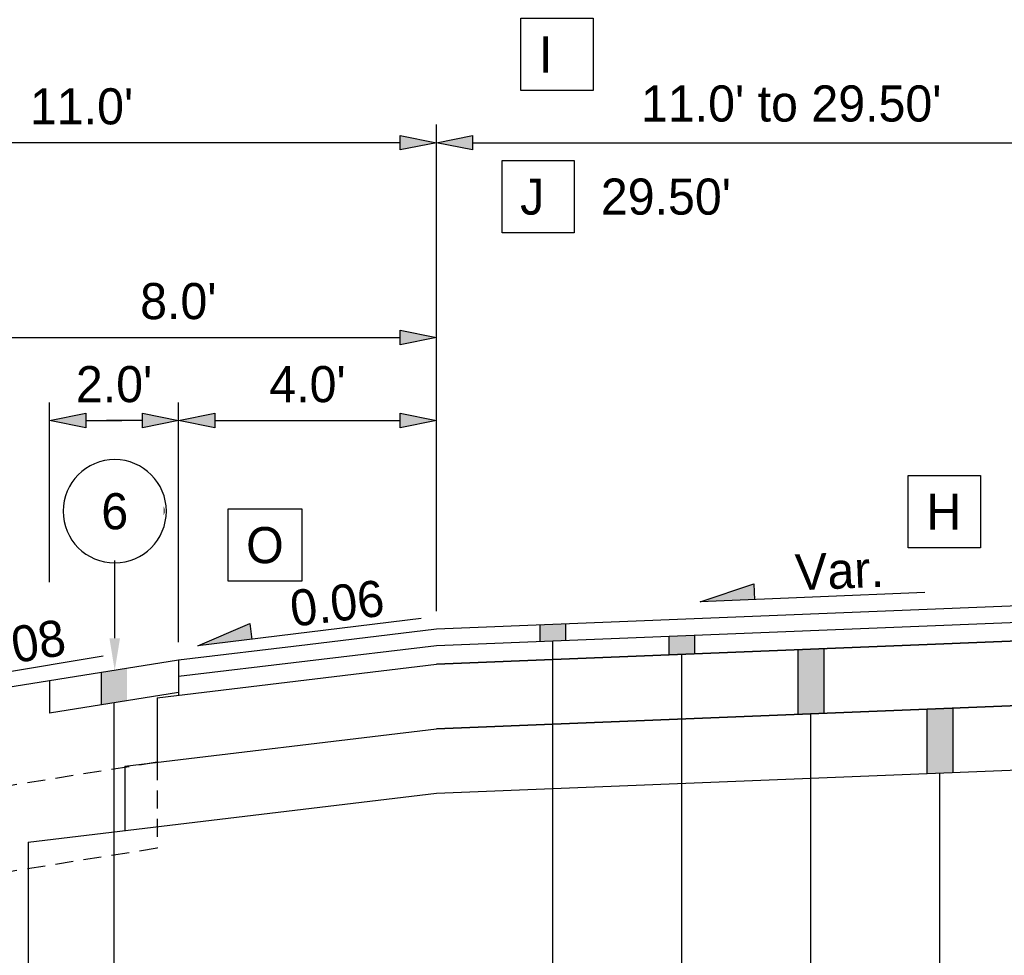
# Model space of a CAD drawing. Header units: feet. Extents: x -16 to 297, y -33 to 148.
# Tile 7 of 30: x 66 to 81, y -1 to 13. Entities that reach past the tile are written whole.
import ezdxf
from ezdxf import colors
from ezdxf.entities.mleader import LeaderData, LeaderLine
from ezdxf.enums import TextEntityAlignment as Align
from ezdxf.math import Vec2, Vec3

# ---------------------------------------------------------------- set-up
doc = ezdxf.new("R2010")
doc.units = ezdxf.units.FT
doc.header["$LTSCALE"] = 4
doc.header["$MEASUREMENT"] = 0
doc.set_wipeout_variables(frame=1)
doc.linetypes.add('OhDOT_USTN2', pattern=[0.11, 0.069, -0.041])
for name, color, linetype in [('TX_P_1', 7, 'Continuous'), ('TX_P_Misc', 7, 'Continuous'), ('XS_P_Finished_Grade', 3, 'Continuous'), ('XS_P_Pavt_Layers', 251, 'Continuous'), ('XS_P_Shoulder_Layers', 252, 'Continuous'), ('XS_P_Subgrade', 4, 'Continuous')]:
    doc.layers.add(name, color=color, linetype=linetype)
doc.styles.add('Slanted-Normal', font='font31.shx', dxfattribs={"height": 0.14})
doc.dimstyles.new('Dec-1  Slanted', dxfattribs={"dimtxt": 0.14, "dimasz": 0.14, "dimexe": 0.07, "dimexo": 0.07, "dimgap": 0.07, "dimtad": 1, "dimdec": 1, "dimzin": 3, "dimdsep": 46, "dimtxsty": 'Slanted-Normal', "dimblk": 'Dim1', "dimcen": 0, "dimclrd": 95, "dimclre": 95, "dimclrt": 7, "dimadec": 1, "dimazin": 3, "dimtfac": 1, "dimtdec": 1, "dimtix": 1, "dimtofl": 0, "dimtmove": 1, "dimatfit": 3, "dimldrblk": 'Dim1', "dimfxl": 1, "dimtolj": 1, "dimtzin": 0, "dimlwd": -1, "dimlwe": -1, "dimarcsym": 0})

# ---------------------------------------------------------------- blocks, each defined once
blk = doc.blocks.new('Dim1')
h = blk.add_hatch(color=4)
h.dxf.hatch_style = 1
h.paths.add_polyline_path([(0, 0), (-1, -0.2), (-1, 0.2)])
at = {"color": 4}
blk.add_lwpolyline([(0, 0), (-1, -0.2), (-1, 0.2), (0, 0)], dxfattribs=at)
blk = doc.blocks.new('*D970')
at = {"layer": 'Defpoints', "color": 0, "transparency": 16777216}
for p in [(72.366, 7.272), (72.366, 4.037), (68.37, 3.557)]:
    blk.add_point(p, dxfattribs=at)
at = {"layer": 'TX_P_1', "color": 95, "linetype": 'Continuous', "transparency": 16777216}
for p, q in [((68.37, 3.837), (68.37, 7.552)), ((72.366, 4.317), (72.366, 7.552)), ((68.93, 7.272), (71.806, 7.272))]:
    blk.add_line(p, q, dxfattribs=at)
at = {"layer": 'TX_P_1', "color": 95, "transparency": 16777216, "xscale": 0.56, "yscale": 0.56, "zscale": 0.56, "rotation": 180}
blk.add_blockref('Dim1', (68.37, 7.272), dxfattribs=at)
at = {"layer": 'TX_P_1', "color": 95, "transparency": 16777216, "xscale": 0.56, "yscale": 0.56, "zscale": 0.56}
blk.add_blockref('Dim1', (72.366, 7.272), dxfattribs=at)
at = {"layer": 'TX_P_1', "color": 7, "transparency": 16777216, "insert": (70.368, 7.832), "char_height": 0.56, "attachment_point": 5, "style": 'Slanted-Normal'}
blk.add_mtext("\\A1;4.0'", dxfattribs=at)
blk = doc.blocks.new('*D971')
at = {"layer": 'Defpoints', "color": 0, "transparency": 16777216}
for p in [(61.366, 11.578), (72.366, 4.037), (61.366, 2.437)]:
    blk.add_point(p, dxfattribs=at)
at = {"layer": 'TX_P_1', "color": 95, "linetype": 'Continuous', "transparency": 16777216}
for p, q in [((61.366, 2.717), (61.366, 11.858)), ((72.366, 4.317), (72.366, 11.858)), ((71.806, 11.578), (61.926, 11.578))]:
    blk.add_line(p, q, dxfattribs=at)
at = {"layer": 'TX_P_1', "color": 95, "transparency": 16777216, "xscale": 0.56, "yscale": 0.56, "zscale": 0.56, "rotation": 180}
blk.add_blockref('Dim1', (61.366, 11.578), dxfattribs=at)
at = {"layer": 'TX_P_1', "color": 95, "transparency": 16777216, "xscale": 0.56, "yscale": 0.56, "zscale": 0.56}
blk.add_blockref('Dim1', (72.366, 11.578), dxfattribs=at)
at = {"layer": 'TX_P_1', "color": 7, "transparency": 16777216, "insert": (66.866, 12.138), "char_height": 0.56, "attachment_point": 5, "style": 'Slanted-Normal'}
blk.add_mtext("\\A1;11.0'", dxfattribs=at)
blk = doc.blocks.new('*D972')
at = {"layer": 'Defpoints', "color": 0, "transparency": 16777216}
for p in [(72.366, 8.559), (64.366, 4.279), (72.366, 4.037)]:
    blk.add_point(p, dxfattribs=at)
at = {"layer": 'TX_P_1', "color": 95, "linetype": 'Continuous', "transparency": 16777216}
for p, q in [((64.366, 4.559), (64.366, 8.839)), ((72.366, 4.317), (72.366, 8.839)), ((64.926, 8.559), (71.806, 8.559))]:
    blk.add_line(p, q, dxfattribs=at)
at = {"layer": 'TX_P_1', "color": 95, "transparency": 16777216, "xscale": 0.56, "yscale": 0.56, "zscale": 0.56, "rotation": 180}
blk.add_blockref('Dim1', (64.366, 8.559), dxfattribs=at)
at = {"layer": 'TX_P_1', "color": 95, "transparency": 16777216, "xscale": 0.56, "yscale": 0.56, "zscale": 0.56}
blk.add_blockref('Dim1', (72.366, 8.559), dxfattribs=at)
at = {"layer": 'TX_P_1', "color": 7, "transparency": 16777216, "insert": (68.366, 9.119), "char_height": 0.56, "attachment_point": 5, "style": 'Slanted-Normal'}
blk.add_mtext("\\A1;8.0'", dxfattribs=at)
blk = doc.blocks.new('SLOPE')
at = {"layer": 'TX_P_Misc'}
h = blk.add_hatch(color=4, dxfattribs=at)
h.dxf.hatch_style = 1
h.paths.add_polyline_path([(0.8715, 0), (0.6608, 0.0615), (0.6608, 0)])
at = {"layer": 'TX_P_Misc', "color": 4}
for p, q in [((0.8715, 0), (0.6608, 0.0615)), ((0.6608, 0.0615), (0.6608, 0))]:
    blk.add_line(p, q, dxfattribs=at)
at = {"layer": 'TX_P_Misc', "color": 95}
blk.add_line((0, 0), (0.8715, 0), dxfattribs=at)
at = {"layer": 'TX_P_Misc', "style": 'Slanted-Normal'}
blk.add_attdef('SLOPE', (0.0353, 0.0289), '', height=0.14, dxfattribs=at)
blk = doc.blocks.new('*D977')
at = {"layer": 'Defpoints', "color": 0, "transparency": 16777216}
for p in [(83.366, 11.578), (83.366, 4.477), (72.366, 4.037)]:
    blk.add_point(p, dxfattribs=at)
at = {"layer": 'TX_P_1', "color": 95, "linetype": 'Continuous', "transparency": 16777216}
for p, q in [((72.366, 4.317), (72.366, 11.858)), ((72.926, 11.578), (82.806, 11.578))]:
    blk.add_line(p, q, dxfattribs=at)
at = {"layer": 'TX_P_1', "color": 95, "transparency": 16777216, "xscale": 0.56, "yscale": 0.56, "zscale": 0.56, "rotation": 180}
blk.add_blockref('Dim1', (72.366, 11.578), dxfattribs=at)
at = {"layer": 'TX_P_1', "color": 95, "transparency": 16777216, "xscale": 0.56, "yscale": 0.56, "zscale": 0.56}
blk.add_blockref('Dim1', (83.366, 11.578), dxfattribs=at)
at = {"layer": 'TX_P_1', "color": 7, "transparency": 16777216, "insert": (77.866, 12.182), "char_height": 0.56, "attachment_point": 5, "style": 'Slanted-Normal'}
blk.add_mtext("\\A1;11.0' to 29.50'", dxfattribs=at)
blk = doc.blocks.new('_DotSmall')
at = {"color": 0, "linetype": 'ByBlock', "const_width": 0.5}
blk.add_lwpolyline([(-0.0625, 0, 1), (0.0625, 0, 1)], format="xyb", close=True, dxfattribs=at)
blk = doc.blocks.new('*D1066')
at = {"layer": 'Defpoints', "color": 0, "transparency": 16777216}
for p in [(68.37, 7.272), (66.37, 4.487), (68.37, 3.557)]:
    blk.add_point(p, dxfattribs=at)
at = {"layer": 'TX_P_1', "color": 95, "linetype": 'Continuous', "transparency": 16777216}
for p, q in [((66.37, 4.767), (66.37, 7.552)), ((68.37, 3.837), (68.37, 7.552))]:
    blk.add_line(p, q, dxfattribs=at)
at = {"layer": 'TX_P_1', "color": 95, "transparency": 16777216}
for p, q in [((66.93, 7.272), (67.49, 7.272)), ((67.81, 7.272), (67.25, 7.272))]:
    blk.add_line(p, q, dxfattribs=at)
at = {"layer": 'TX_P_1', "color": 95, "transparency": 16777216, "xscale": 0.56, "yscale": 0.56, "zscale": 0.56, "rotation": 180}
blk.add_blockref('Dim1', (66.37, 7.272), dxfattribs=at)
at = {"layer": 'TX_P_1', "color": 95, "transparency": 16777216, "xscale": 0.56, "yscale": 0.56, "zscale": 0.56}
blk.add_blockref('Dim1', (68.37, 7.272), dxfattribs=at)
at = {"layer": 'TX_P_1', "color": 7, "transparency": 16777216, "insert": (67.37, 7.832), "char_height": 0.56, "attachment_point": 5, "style": 'Slanted-Normal'}
blk.add_mtext("\\A1;2.0'", dxfattribs=at)
blk = doc.blocks.new('*U1001')
at = {"layer": 'TX_P_Misc', "color": 95}
blk.add_line((0, 0), (0, 2.0367), dxfattribs=at)
at = {"layer": 'TX_P_Misc'}
blk.add_circle((0, 0), 0.2, dxfattribs=at)
at = {"layer": 'TX_P_Misc', "color": 95}
ml = blk.add_multileader_mtext('Standard', dxfattribs=at)
ml.set_content('', color=95, style='Slanted-Normal')
ml.set_leader_properties()
ml.set_arrow_properties(name='DOTSMALL')
ml.build(insert=Vec2(0, 0))
ml.multileader.update_dxf_attribs({"has_dogleg": 0, "text_left_attachment_type": 2, "text_right_attachment_type": 2, "dogleg_length": 0.18, "arrow_head_size": 0.125})
ctx = ml.context
ctx.base_point, ctx.char_height, ctx.arrow_head_size, ctx.landing_gap_size, ctx.plane_origin = Vec3(0, 0), 0.14, 0.125, 0.0001, Vec3(0.9927, 0.4959)
ctx.left_attachment, ctx.right_attachment, ctx.text_align_type = 2, 2, 1
notes = []
notes.append((ctx, [(1, (1, 1, 0), (-0.18, 0), (1, 0), 0.18, [(0, [(-0.1547, 0.0015)], 0, [])])]))
ctx.mtext.insert, ctx.mtext.alignment, ctx.mtext.flow_direction = Vec3(0.0001, 0.07), 2, 5
ml = blk.add_multileader_mtext('Standard', dxfattribs=at)
ml.set_content('', color=95, style='Slanted-Normal')
ml.set_leader_properties()
ml.build(insert=Vec2(0, 0))
ml.multileader.update_dxf_attribs({"has_dogleg": 0, "text_left_attachment_type": 2, "text_right_attachment_type": 2, "dogleg_length": 0.18, "arrow_head_size": 0.125})
ctx = ml.context
ctx.base_point, ctx.char_height, ctx.arrow_head_size, ctx.landing_gap_size, ctx.plane_origin = Vec3(-0.0001, 0), 0.14, 0.125, 0.0001, Vec3(0.5884, 0.4959)
ctx.left_attachment, ctx.right_attachment, ctx.text_align_type = 2, 2, 1
notes.append((ctx, [(0, (1, 1, 0), (0.1801, 0), (-1, 0), 0.18, [(0, [(0.1698, -0.0003)], 0, [])])]))
ctx.mtext.insert, ctx.mtext.alignment, ctx.mtext.flow_direction = Vec3(0, 0.07), 2, 5
for ctx, leaders in notes:
    for number, flags, end, landing, length, lines in leaders:
        leader = LeaderData()
        leader.index, (leader.has_last_leader_line, leader.has_dogleg_vector, leader.attachment_direction) = number, flags
        leader.last_leader_point, leader.dogleg_vector, leader.dogleg_length = Vec3(end), Vec3(landing), length
        for number, points, colour, breaks in lines:
            line = LeaderLine()
            line.index, line.vertices, line.color, line.breaks = number, Vec3.list(points), colors.encode_raw_color(colour), breaks
            leader.lines.append(line)
        ctx.leaders.append(leader)
blk.add_wipeout([(0.187, 0.0355), (0.1811, 0.0586), (0.1723, 0.0809), (0.1609, 0.1018), (0.1468, 0.1212), (0.1305, 0.1386), (0.1121, 0.1539), (0.0919, 0.1667), (0.0703, 0.1769), (0.0476, 0.1843), (0.0241, 0.1888), (0.0002, 0.1904), (-0.0236, 0.1889), (-0.0471, 0.1844), (-0.0699, 0.1771), (-0.0915, 0.1669), (-0.1117, 0.1541), (-0.1302, 0.1389), (-0.1465, 0.1215), (-0.1606, 0.1022), (-0.1722, 0.0813), (-0.181, 0.059), (-0.187, 0.0359), (-0.19, 0.0122), (-0.19, -0.0117), (-0.187, -0.0355), (-0.1811, -0.0586), (-0.1723, -0.0809), (-0.1609, -0.1018), (-0.1468, -0.1212), (-0.1305, -0.1386), (-0.1121, -0.1539), (-0.0919, -0.1667), (-0.0703, -0.1769), (-0.0476, -0.1843), (-0.0241, -0.1888), (-0.0002, -0.1904), (0.0236, -0.1889), (0.0471, -0.1844), (0.0699, -0.1771), (0.0915, -0.1669), (0.1117, -0.1541), (0.1302, -0.1389), (0.1465, -0.1215), (0.1606, -0.1022), (0.1722, -0.0813), (0.181, -0.059), (0.187, -0.0359), (0.19, -0.0122), (0.19, 0.0117)])
at = {"layer": 'TX_P_Misc', "style": 'Slanted-Normal'}
blk.add_attdef('ITEM', text='', height=0.14, dxfattribs=at).set_placement((0, 0), align=Align.MIDDLE_CENTER)
blk = doc.blocks.new('*U1002')
at = {"layer": 'TX_P_Misc', "color": 95}
blk.add_line((0, 0), (0, 1.9838), dxfattribs=at)
at = {"layer": 'TX_P_Misc'}
blk.add_circle((0, 0), 0.2, dxfattribs=at)
at = {"layer": 'TX_P_Misc', "color": 95}
ml = blk.add_multileader_mtext('Standard', dxfattribs=at)
ml.set_content('', color=95, style='Slanted-Normal')
ml.set_leader_properties()
ml.set_arrow_properties(name='DOTSMALL')
ml.build(insert=Vec2(0, 0))
ml.multileader.update_dxf_attribs({"has_dogleg": 0, "text_left_attachment_type": 2, "text_right_attachment_type": 2, "dogleg_length": 0.18, "arrow_head_size": 0.125})
ctx = ml.context
ctx.base_point, ctx.char_height, ctx.arrow_head_size, ctx.landing_gap_size, ctx.plane_origin = Vec3(0, 0), 0.14, 0.125, 0.0001, Vec3(0.9927, 0.4959)
ctx.left_attachment, ctx.right_attachment, ctx.text_align_type = 2, 2, 1
notes = []
notes.append((ctx, [(1, (1, 1, 0), (-0.18, 0), (1, 0), 0.18, [(0, [(-0.1547, 0.0015)], 0, [])])]))
ctx.mtext.insert, ctx.mtext.alignment, ctx.mtext.flow_direction = Vec3(0.0001, 0.07), 2, 5
ml = blk.add_multileader_mtext('Standard', dxfattribs=at)
ml.set_content('', color=95, style='Slanted-Normal')
ml.set_leader_properties()
ml.build(insert=Vec2(0, 0))
ml.multileader.update_dxf_attribs({"has_dogleg": 0, "text_left_attachment_type": 2, "text_right_attachment_type": 2, "dogleg_length": 0.18, "arrow_head_size": 0.125})
ctx = ml.context
ctx.base_point, ctx.char_height, ctx.arrow_head_size, ctx.landing_gap_size, ctx.plane_origin = Vec3(-0.0001, 0), 0.14, 0.125, 0.0001, Vec3(0.5884, 0.4959)
ctx.left_attachment, ctx.right_attachment, ctx.text_align_type = 2, 2, 1
notes.append((ctx, [(0, (1, 1, 0), (0.1801, 0), (-1, 0), 0.18, [(0, [(0.1698, -0.0003)], 0, [])])]))
ctx.mtext.insert, ctx.mtext.alignment, ctx.mtext.flow_direction = Vec3(0, 0.07), 2, 5
for ctx, leaders in notes:
    for number, flags, end, landing, length, lines in leaders:
        leader = LeaderData()
        leader.index, (leader.has_last_leader_line, leader.has_dogleg_vector, leader.attachment_direction) = number, flags
        leader.last_leader_point, leader.dogleg_vector, leader.dogleg_length = Vec3(end), Vec3(landing), length
        for number, points, colour, breaks in lines:
            line = LeaderLine()
            line.index, line.vertices, line.color, line.breaks = number, Vec3.list(points), colors.encode_raw_color(colour), breaks
            leader.lines.append(line)
        ctx.leaders.append(leader)
blk.add_wipeout([(0.187, 0.0355), (0.1811, 0.0586), (0.1723, 0.0809), (0.1609, 0.1018), (0.1468, 0.1212), (0.1305, 0.1386), (0.1121, 0.1539), (0.0919, 0.1667), (0.0703, 0.1769), (0.0476, 0.1843), (0.0241, 0.1888), (0.0002, 0.1904), (-0.0236, 0.1889), (-0.0471, 0.1844), (-0.0699, 0.1771), (-0.0915, 0.1669), (-0.1117, 0.1541), (-0.1302, 0.1389), (-0.1465, 0.1215), (-0.1606, 0.1022), (-0.1722, 0.0813), (-0.181, 0.059), (-0.187, 0.0359), (-0.19, 0.0122), (-0.19, -0.0117), (-0.187, -0.0355), (-0.1811, -0.0586), (-0.1723, -0.0809), (-0.1609, -0.1018), (-0.1468, -0.1212), (-0.1305, -0.1386), (-0.1121, -0.1539), (-0.0919, -0.1667), (-0.0703, -0.1769), (-0.0476, -0.1843), (-0.0241, -0.1888), (-0.0002, -0.1904), (0.0236, -0.1889), (0.0471, -0.1844), (0.0699, -0.1771), (0.0915, -0.1669), (0.1117, -0.1541), (0.1302, -0.1389), (0.1465, -0.1215), (0.1606, -0.1022), (0.1722, -0.0813), (0.181, -0.059), (0.187, -0.0359), (0.19, -0.0122), (0.19, 0.0117)])
at = {"layer": 'TX_P_Misc', "style": 'Slanted-Normal'}
blk.add_attdef('ITEM', text='', height=0.14, dxfattribs=at).set_placement((0, 0), align=Align.MIDDLE_CENTER)
blk = doc.blocks.new('*U1003')
at = {"layer": 'TX_P_Misc', "color": 95}
blk.add_line((0, 0), (0, 1.7538), dxfattribs=at)
at = {"layer": 'TX_P_Misc'}
blk.add_circle((0, 0), 0.2, dxfattribs=at)
at = {"layer": 'TX_P_Misc', "color": 95}
ml = blk.add_multileader_mtext('Standard', dxfattribs=at)
ml.set_content('', color=95, style='Slanted-Normal')
ml.set_leader_properties()
ml.set_arrow_properties(name='DOTSMALL')
ml.build(insert=Vec2(0, 0))
ml.multileader.update_dxf_attribs({"has_dogleg": 0, "text_left_attachment_type": 2, "text_right_attachment_type": 2, "dogleg_length": 0.18, "arrow_head_size": 0.125})
ctx = ml.context
ctx.base_point, ctx.char_height, ctx.arrow_head_size, ctx.landing_gap_size, ctx.plane_origin = Vec3(0, 0), 0.14, 0.125, 0.0001, Vec3(0.9927, 0.4959)
ctx.left_attachment, ctx.right_attachment, ctx.text_align_type = 2, 2, 1
notes = []
notes.append((ctx, [(1, (1, 1, 0), (-0.18, 0), (1, 0), 0.18, [(0, [(-0.1547, 0.0015)], 0, [])])]))
ctx.mtext.insert, ctx.mtext.alignment, ctx.mtext.flow_direction = Vec3(0.0001, 0.07), 2, 5
ml = blk.add_multileader_mtext('Standard', dxfattribs=at)
ml.set_content('', color=95, style='Slanted-Normal')
ml.set_leader_properties()
ml.build(insert=Vec2(0, 0))
ml.multileader.update_dxf_attribs({"has_dogleg": 0, "text_left_attachment_type": 2, "text_right_attachment_type": 2, "dogleg_length": 0.18, "arrow_head_size": 0.125})
ctx = ml.context
ctx.base_point, ctx.char_height, ctx.arrow_head_size, ctx.landing_gap_size, ctx.plane_origin = Vec3(-0.0001, 0), 0.14, 0.125, 0.0001, Vec3(0.5884, 0.4959)
ctx.left_attachment, ctx.right_attachment, ctx.text_align_type = 2, 2, 1
notes.append((ctx, [(0, (1, 1, 0), (0.1801, 0), (-1, 0), 0.18, [(0, [(0.1698, -0.0003)], 0, [])])]))
ctx.mtext.insert, ctx.mtext.alignment, ctx.mtext.flow_direction = Vec3(0, 0.07), 2, 5
for ctx, leaders in notes:
    for number, flags, end, landing, length, lines in leaders:
        leader = LeaderData()
        leader.index, (leader.has_last_leader_line, leader.has_dogleg_vector, leader.attachment_direction) = number, flags
        leader.last_leader_point, leader.dogleg_vector, leader.dogleg_length = Vec3(end), Vec3(landing), length
        for number, points, colour, breaks in lines:
            line = LeaderLine()
            line.index, line.vertices, line.color, line.breaks = number, Vec3.list(points), colors.encode_raw_color(colour), breaks
            leader.lines.append(line)
        ctx.leaders.append(leader)
blk.add_wipeout([(0.187, 0.0355), (0.1811, 0.0586), (0.1723, 0.0809), (0.1609, 0.1018), (0.1468, 0.1212), (0.1305, 0.1386), (0.1121, 0.1539), (0.0919, 0.1667), (0.0703, 0.1769), (0.0476, 0.1843), (0.0241, 0.1888), (0.0002, 0.1904), (-0.0236, 0.1889), (-0.0471, 0.1844), (-0.0699, 0.1771), (-0.0915, 0.1669), (-0.1117, 0.1541), (-0.1302, 0.1389), (-0.1465, 0.1215), (-0.1606, 0.1022), (-0.1722, 0.0813), (-0.181, 0.059), (-0.187, 0.0359), (-0.19, 0.0122), (-0.19, -0.0117), (-0.187, -0.0355), (-0.1811, -0.0586), (-0.1723, -0.0809), (-0.1609, -0.1018), (-0.1468, -0.1212), (-0.1305, -0.1386), (-0.1121, -0.1539), (-0.0919, -0.1667), (-0.0703, -0.1769), (-0.0476, -0.1843), (-0.0241, -0.1888), (-0.0002, -0.1904), (0.0236, -0.1889), (0.0471, -0.1844), (0.0699, -0.1771), (0.0915, -0.1669), (0.1117, -0.1541), (0.1302, -0.1389), (0.1465, -0.1215), (0.1606, -0.1022), (0.1722, -0.0813), (0.181, -0.059), (0.187, -0.0359), (0.19, -0.0122), (0.19, 0.0117)])
at = {"layer": 'TX_P_Misc', "style": 'Slanted-Normal'}
blk.add_attdef('ITEM', text='', height=0.14, dxfattribs=at).set_placement((0, 0), align=Align.MIDDLE_CENTER)
blk = doc.blocks.new('*U1004')
at = {"layer": 'TX_P_Misc', "color": 95}
blk.add_line((0, 0), (0, 1.5238), dxfattribs=at)
at = {"layer": 'TX_P_Misc'}
blk.add_circle((0, 0), 0.2, dxfattribs=at)
at = {"layer": 'TX_P_Misc', "color": 95}
ml = blk.add_multileader_mtext('Standard', dxfattribs=at)
ml.set_content('', color=95, style='Slanted-Normal')
ml.set_leader_properties()
ml.set_arrow_properties(name='DOTSMALL')
ml.build(insert=Vec2(0, 0))
ml.multileader.update_dxf_attribs({"has_dogleg": 0, "text_left_attachment_type": 2, "text_right_attachment_type": 2, "dogleg_length": 0.18, "arrow_head_size": 0.125})
ctx = ml.context
ctx.base_point, ctx.char_height, ctx.arrow_head_size, ctx.landing_gap_size, ctx.plane_origin = Vec3(0, 0), 0.14, 0.125, 0.0001, Vec3(0.9927, 0.4959)
ctx.left_attachment, ctx.right_attachment, ctx.text_align_type = 2, 2, 1
notes = []
notes.append((ctx, [(1, (1, 1, 0), (-0.18, 0), (1, 0), 0.18, [(0, [(-0.1547, 0.0015)], 0, [])])]))
ctx.mtext.insert, ctx.mtext.alignment, ctx.mtext.flow_direction = Vec3(0.0001, 0.07), 2, 5
ml = blk.add_multileader_mtext('Standard', dxfattribs=at)
ml.set_content('', color=95, style='Slanted-Normal')
ml.set_leader_properties()
ml.build(insert=Vec2(0, 0))
ml.multileader.update_dxf_attribs({"has_dogleg": 0, "text_left_attachment_type": 2, "text_right_attachment_type": 2, "dogleg_length": 0.18, "arrow_head_size": 0.125})
ctx = ml.context
ctx.base_point, ctx.char_height, ctx.arrow_head_size, ctx.landing_gap_size, ctx.plane_origin = Vec3(-0.0001, 0), 0.14, 0.125, 0.0001, Vec3(0.5884, 0.4959)
ctx.left_attachment, ctx.right_attachment, ctx.text_align_type = 2, 2, 1
notes.append((ctx, [(0, (1, 1, 0), (0.1801, 0), (-1, 0), 0.18, [(0, [(0.1698, -0.0003)], 0, [])])]))
ctx.mtext.insert, ctx.mtext.alignment, ctx.mtext.flow_direction = Vec3(0, 0.07), 2, 5
for ctx, leaders in notes:
    for number, flags, end, landing, length, lines in leaders:
        leader = LeaderData()
        leader.index, (leader.has_last_leader_line, leader.has_dogleg_vector, leader.attachment_direction) = number, flags
        leader.last_leader_point, leader.dogleg_vector, leader.dogleg_length = Vec3(end), Vec3(landing), length
        for number, points, colour, breaks in lines:
            line = LeaderLine()
            line.index, line.vertices, line.color, line.breaks = number, Vec3.list(points), colors.encode_raw_color(colour), breaks
            leader.lines.append(line)
        ctx.leaders.append(leader)
blk.add_wipeout([(0.187, 0.0355), (0.1811, 0.0586), (0.1723, 0.0809), (0.1609, 0.1018), (0.1468, 0.1212), (0.1305, 0.1386), (0.1121, 0.1539), (0.0919, 0.1667), (0.0703, 0.1769), (0.0476, 0.1843), (0.0241, 0.1888), (0.0002, 0.1904), (-0.0236, 0.1889), (-0.0471, 0.1844), (-0.0699, 0.1771), (-0.0915, 0.1669), (-0.1117, 0.1541), (-0.1302, 0.1389), (-0.1465, 0.1215), (-0.1606, 0.1022), (-0.1722, 0.0813), (-0.181, 0.059), (-0.187, 0.0359), (-0.19, 0.0122), (-0.19, -0.0117), (-0.187, -0.0355), (-0.1811, -0.0586), (-0.1723, -0.0809), (-0.1609, -0.1018), (-0.1468, -0.1212), (-0.1305, -0.1386), (-0.1121, -0.1539), (-0.0919, -0.1667), (-0.0703, -0.1769), (-0.0476, -0.1843), (-0.0241, -0.1888), (-0.0002, -0.1904), (0.0236, -0.1889), (0.0471, -0.1844), (0.0699, -0.1771), (0.0915, -0.1669), (0.1117, -0.1541), (0.1302, -0.1389), (0.1465, -0.1215), (0.1606, -0.1022), (0.1722, -0.0813), (0.181, -0.059), (0.187, -0.0359), (0.19, -0.0122), (0.19, 0.0117)])
at = {"layer": 'TX_P_Misc', "style": 'Slanted-Normal'}
blk.add_attdef('ITEM', text='', height=0.14, dxfattribs=at).set_placement((0, 0), align=Align.MIDDLE_CENTER)
blk = doc.blocks.new('*U1062')
at = {"layer": 'TX_P_Misc', "color": 95}
blk.add_line((0, 0), (0, 0.1564), dxfattribs=at)
at = {"layer": 'TX_P_Misc'}
blk.add_circle((0, 0), 0.2, dxfattribs=at)
at = {"layer": 'TX_P_Misc', "color": 95}
ml = blk.add_multileader_mtext('Standard', dxfattribs=at)
ml.set_content('', color=95, style='Slanted-Normal')
ml.set_leader_properties()
ml.set_arrow_properties(name='DOTSMALL')
ml.build(insert=Vec2(0, 0))
ml.multileader.update_dxf_attribs({"has_dogleg": 0, "text_left_attachment_type": 2, "text_right_attachment_type": 2, "dogleg_length": 0.18, "arrow_head_size": 0.125})
ctx = ml.context
ctx.base_point, ctx.char_height, ctx.arrow_head_size, ctx.landing_gap_size, ctx.plane_origin = Vec3(0, 0), 0.14, 0.125, 0.0001, Vec3(0.9927, 0.4959)
ctx.left_attachment, ctx.right_attachment, ctx.text_align_type = 2, 2, 1
notes = []
notes.append((ctx, [(1, (1, 1, 0), (-0.18, 0), (1, 0), 0.18, [(0, [(-0.1547, 0.0015)], 0, [])])]))
ctx.mtext.insert, ctx.mtext.alignment, ctx.mtext.flow_direction = Vec3(0.0001, 0.07), 2, 5
ml = blk.add_multileader_mtext('Standard', dxfattribs=at)
ml.set_content('', color=95, style='Slanted-Normal')
ml.set_leader_properties()
ml.build(insert=Vec2(0, 0))
ml.multileader.update_dxf_attribs({"has_dogleg": 0, "text_left_attachment_type": 2, "text_right_attachment_type": 2, "dogleg_length": 0.18, "arrow_head_size": 0.125})
ctx = ml.context
ctx.base_point, ctx.char_height, ctx.arrow_head_size, ctx.landing_gap_size, ctx.plane_origin = Vec3(-0.0001, 0), 0.14, 0.125, 0.0001, Vec3(0.5884, 0.4959)
ctx.left_attachment, ctx.right_attachment, ctx.text_align_type = 2, 2, 1
notes.append((ctx, [(0, (1, 1, 0), (0.1801, 0), (-1, 0), 0.18, [(0, [(0, -0.6169)], 0, [])])]))
ctx.mtext.insert, ctx.mtext.alignment, ctx.mtext.flow_direction = Vec3(0, 0.07), 2, 5
for ctx, leaders in notes:
    for number, flags, end, landing, length, lines in leaders:
        leader = LeaderData()
        leader.index, (leader.has_last_leader_line, leader.has_dogleg_vector, leader.attachment_direction) = number, flags
        leader.last_leader_point, leader.dogleg_vector, leader.dogleg_length = Vec3(end), Vec3(landing), length
        for number, points, colour, breaks in lines:
            line = LeaderLine()
            line.index, line.vertices, line.color, line.breaks = number, Vec3.list(points), colors.encode_raw_color(colour), breaks
            leader.lines.append(line)
        ctx.leaders.append(leader)
blk.add_wipeout([(0.187, 0.0355), (0.1811, 0.0586), (0.1723, 0.0809), (0.1609, 0.1018), (0.1468, 0.1212), (0.1305, 0.1386), (0.1121, 0.1539), (0.0919, 0.1667), (0.0703, 0.1769), (0.0476, 0.1843), (0.0241, 0.1888), (0.0002, 0.1904), (-0.0236, 0.1889), (-0.0471, 0.1844), (-0.0699, 0.1771), (-0.0915, 0.1669), (-0.1117, 0.1541), (-0.1302, 0.1389), (-0.1465, 0.1215), (-0.1606, 0.1022), (-0.1722, 0.0813), (-0.181, 0.059), (-0.187, 0.0359), (-0.19, 0.0122), (-0.19, -0.0117), (-0.187, -0.0355), (-0.1811, -0.0586), (-0.1723, -0.0809), (-0.1609, -0.1018), (-0.1468, -0.1212), (-0.1305, -0.1386), (-0.1121, -0.1539), (-0.0919, -0.1667), (-0.0703, -0.1769), (-0.0476, -0.1843), (-0.0241, -0.1888), (-0.0002, -0.1904), (0.0236, -0.1889), (0.0471, -0.1844), (0.0699, -0.1771), (0.0915, -0.1669), (0.1117, -0.1541), (0.1302, -0.1389), (0.1465, -0.1215), (0.1606, -0.1022), (0.1722, -0.0813), (0.181, -0.059), (0.187, -0.0359), (0.19, -0.0122), (0.19, 0.0117)])
at = {"layer": 'TX_P_Misc', "style": 'Slanted-Normal'}
blk.add_attdef('ITEM', text='', height=0.14, dxfattribs=at).set_placement((0, 0), align=Align.MIDDLE_CENTER)
blk = doc.blocks.new('*U1069')
at = {"layer": 'TX_P_Misc', "color": 95}
blk.add_line((0, 0), (0, 1.7963), dxfattribs=at)
at = {"layer": 'TX_P_Misc'}
blk.add_circle((0, 0), 0.2, dxfattribs=at)
at = {"layer": 'TX_P_Misc', "color": 95}
ml = blk.add_multileader_mtext('Standard', dxfattribs=at)
ml.set_content('', color=95, style='Slanted-Normal')
ml.set_leader_properties()
ml.set_arrow_properties(name='DOTSMALL')
ml.build(insert=Vec2(0, 0))
ml.multileader.update_dxf_attribs({"has_dogleg": 0, "text_left_attachment_type": 2, "text_right_attachment_type": 2, "dogleg_length": 0.18, "arrow_head_size": 0.125})
ctx = ml.context
ctx.base_point, ctx.char_height, ctx.arrow_head_size, ctx.landing_gap_size, ctx.plane_origin = Vec3(0, 0), 0.14, 0.125, 0.0001, Vec3(0.9927, 0.4959)
ctx.left_attachment, ctx.right_attachment, ctx.text_align_type = 2, 2, 1
notes = []
notes.append((ctx, [(1, (1, 1, 0), (-0.18, 0), (1, 0), 0.18, [(0, [(-0.1547, 0.0015)], 0, [])])]))
ctx.mtext.insert, ctx.mtext.alignment, ctx.mtext.flow_direction = Vec3(0.0001, 0.07), 2, 5
ml = blk.add_multileader_mtext('Standard', dxfattribs=at)
ml.set_content('', color=95, style='Slanted-Normal')
ml.set_leader_properties()
ml.build(insert=Vec2(0, 0))
ml.multileader.update_dxf_attribs({"has_dogleg": 0, "text_left_attachment_type": 2, "text_right_attachment_type": 2, "dogleg_length": 0.18, "arrow_head_size": 0.125})
ctx = ml.context
ctx.base_point, ctx.char_height, ctx.arrow_head_size, ctx.landing_gap_size, ctx.plane_origin = Vec3(-0.0001, 0), 0.14, 0.125, 0.0001, Vec3(0.5884, 0.4959)
ctx.left_attachment, ctx.right_attachment, ctx.text_align_type = 2, 2, 1
notes.append((ctx, [(0, (1, 1, 0), (0.1801, 0), (-1, 0), 0.18, [(0, [(0.1698, -0.0003)], 0, [])])]))
ctx.mtext.insert, ctx.mtext.alignment, ctx.mtext.flow_direction = Vec3(0, 0.07), 2, 5
for ctx, leaders in notes:
    for number, flags, end, landing, length, lines in leaders:
        leader = LeaderData()
        leader.index, (leader.has_last_leader_line, leader.has_dogleg_vector, leader.attachment_direction) = number, flags
        leader.last_leader_point, leader.dogleg_vector, leader.dogleg_length = Vec3(end), Vec3(landing), length
        for number, points, colour, breaks in lines:
            line = LeaderLine()
            line.index, line.vertices, line.color, line.breaks = number, Vec3.list(points), colors.encode_raw_color(colour), breaks
            leader.lines.append(line)
        ctx.leaders.append(leader)
blk.add_wipeout([(0.187, 0.0355), (0.1811, 0.0586), (0.1723, 0.0809), (0.1609, 0.1018), (0.1468, 0.1212), (0.1305, 0.1386), (0.1121, 0.1539), (0.0919, 0.1667), (0.0703, 0.1769), (0.0476, 0.1843), (0.0241, 0.1888), (0.0002, 0.1904), (-0.0236, 0.1889), (-0.0471, 0.1844), (-0.0699, 0.1771), (-0.0915, 0.1669), (-0.1117, 0.1541), (-0.1302, 0.1389), (-0.1465, 0.1215), (-0.1606, 0.1022), (-0.1722, 0.0813), (-0.181, 0.059), (-0.187, 0.0359), (-0.19, 0.0122), (-0.19, -0.0117), (-0.187, -0.0355), (-0.1811, -0.0586), (-0.1723, -0.0809), (-0.1609, -0.1018), (-0.1468, -0.1212), (-0.1305, -0.1386), (-0.1121, -0.1539), (-0.0919, -0.1667), (-0.0703, -0.1769), (-0.0476, -0.1843), (-0.0241, -0.1888), (-0.0002, -0.1904), (0.0236, -0.1889), (0.0471, -0.1844), (0.0699, -0.1771), (0.0915, -0.1669), (0.1117, -0.1541), (0.1302, -0.1389), (0.1465, -0.1215), (0.1606, -0.1022), (0.1722, -0.0813), (0.181, -0.059), (0.187, -0.0359), (0.19, -0.0122), (0.19, 0.0117)])
at = {"layer": 'TX_P_Misc', "style": 'Slanted-Normal'}
blk.add_attdef('ITEM', text='', height=0.14, dxfattribs=at).set_placement((0, 0), align=Align.MIDDLE_CENTER)

msp = doc.modelspace()

# ---------------------------------------------------------------- hatches: boundary and pattern name
at = {"layer": 'TX_P_1'}
h = msp.add_hatch(color=256, dxfattribs=at)
h.dxf.hatch_style = 1
h.paths.add_polyline_path([(74.369, 4.117), (73.969, 4.101), (73.969, 3.851), (74.369, 3.867)])
h = msp.add_hatch(color=256, dxfattribs=at)
h.dxf.hatch_style = 1
h.paths.add_polyline_path([(76.369, 3.947), (75.969, 3.931), (75.969, 3.639), (76.369, 3.655)])
h = msp.add_hatch(color=256, dxfattribs=at)
h.dxf.hatch_style = 1
h.paths.add_polyline_path([(78.369, 3.735), (77.969, 3.719), (77.969, 2.719), (78.369, 2.735)])
h = msp.add_hatch(color=256, dxfattribs=at)
h.dxf.hatch_style = 1
h.paths.add_polyline_path([(67.57, 3.429), (67.17, 3.365), (67.17, 2.865), (67.57, 2.929)])
h = msp.add_hatch(color=256, dxfattribs=at)
h.dxf.hatch_style = 1
h.paths.add_polyline_path([(80.369, 2.815), (79.969, 2.799), (79.969, 1.799), (80.369, 1.815)])

# ---------------------------------------------------------------- linework, layer by layer
msp.add_line((67.17, 3.365), (67.17, 2.865), dxfattribs=at)
at = {"layer": 'XS_P_Finished_Grade'}
for p, q in [((72.366, 4.037), (70.366, 3.797)), ((70.366, 3.797), (68.37, 3.557)), ((68.37, 3.557), (61.366, 2.437))]:
    msp.add_line(p, q, dxfattribs=at)
at = {"layer": 'XS_P_Pavt_Layers'}
for p, q in [((83.366, 4.477), (72.366, 4.037)), ((72.366, 3.787), (83.366, 4.227))]:
    msp.add_line(p, q, dxfattribs=at)
at = {"layer": 'XS_P_Shoulder_Layers'}
for p, q in [((72.366, 4.037), (70.366, 3.797)), ((70.366, 3.797), (68.37, 3.557)), ((68.37, 3.307), (72.366, 3.787)), ((68.37, 3.557), (68.37, 3.016)), ((68.37, 3.557), (68.37, 3.016)), ((68.037, 2.976), (72.366, 3.495)), ((68.037, 2.976), (68.037, 1.976)), ((67.537, 1.916), (72.366, 2.495)), ((67.537, 1.916), (67.537, 0.916)), ((66.037, 0.736), (72.366, 1.495)), ((66.037, 0.736), (66.037, -2.264))]:
    msp.add_line(p, q, dxfattribs=at)
at = {"layer": 'XS_P_Shoulder_Layers', "flags": 128}
for points in [[(68.37, 3.557), (68.37, 3.057)], [(66.37, 3.237), (66.37, 2.737)], [(68.37, 3.057), (66.37, 2.737)]]:
    msp.add_lwpolyline(points, dxfattribs=at)
at = {"layer": 'XS_P_Subgrade', "linetype": 'OhDOT_USTN2'}
for p, q in [((68.037, 1.976), (59.547, 0.617)), ((68.037, 1.976), (68.037, 0.643)), ((68.037, 0.643), (57.96, -0.97))]:
    msp.add_line(p, q, dxfattribs=at)

# ---------------------------------------------------------------- block references
at = {"layer": 'TX_P_1'}
ref = msp.add_blockref('SLOPE', (79.937, 4.606), dxfattribs=dict(at, xscale=-4, yscale=4, zscale=4, rotation=2.408142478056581))
ref.add_attrib('SLOPE', 'Var.', (77.939, 4.638), dxfattribs={"layer": 'TX_P_Misc', "height": 0.56, "rotation": 2.4081, "style": 'Slanted-Normal'})
ref = msp.add_blockref('SLOPE', (72.13, 4.201), dxfattribs=dict(at, xscale=-3.999999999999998, yscale=4, zscale=4, rotation=6.979004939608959))
ref.add_attrib('SLOPE', '0.06', (70.137, 4.074), dxfattribs={"layer": 'TX_P_Misc', "height": 0.56, "rotation": 6.979, "style": 'Slanted-Normal'})
ref = msp.add_blockref('SLOPE', (67.201, 3.619), dxfattribs=dict(at, xscale=-3.999999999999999, yscale=4, zscale=4, rotation=9.400646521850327))
ref.add_attrib('SLOPE', '0.08', (65.214, 3.408), dxfattribs={"layer": 'TX_P_Misc', "height": 0.56, "rotation": 9.4006, "style": 'Slanted-Normal'})

# ---------------------------------------------------------------- texts
at = {"layer": 'TX_P_1', "char_height": 0.56, "attachment_point": 1, "style": 'Slanted-Normal', "bg_fill": 16, "box_fill_scale": 1.5, "bg_fill_color": 256, "bg_fill_transparency": 0}
for s, insert in [('I', (73.957, 13.226)), ('J', (73.664, 11.023)), ('H', (79.961, 6.14)), ('O', (69.417, 5.621))]:
    msp.add_mtext(s, dxfattribs=dict(at, insert=insert))
at = {"layer": 'TX_P_1', "insert": (74.915, 11.023), "char_height": 0.56, "attachment_point": 1, "style": 'Slanted-Normal'}
msp.add_mtext("29.50'", dxfattribs=at)

# ---------------------------------------------------------------- dimensions: what is measured, and where the dimension line sits
at = {"layer": 'TX_P_1'}
dim = msp.add_linear_dim(base=(83.366, 11.578), p1=(72.366, 4.037), p2=(83.366, 4.477), text="<> to 29.50'", dimstyle='Dec-1  Slanted', override={"dimpost": "'", "dimse2": 1, "dimsd2": 0}, dxfattribs=at)
dim.commit()
dim.dimension.update_dxf_attribs({"geometry": '*D977', "text_midpoint": (77.866, 12.182)})
for base, p1, p2, picture, middle in [((61.366, 11.578), (72.366, 4.037), (61.366, 2.437), '*D971', (66.866, 12.138)), ((72.366, 8.559), (64.366, 4.279), (72.366, 4.037), '*D972', (68.366, 9.119)), ((72.366, 7.272), (68.37, 3.557), (72.366, 4.037), '*D970', (70.368, 7.832))]:
    dim = msp.add_linear_dim(base=base, p1=p1, p2=p2, dimstyle='Dec-1  Slanted', override={"dimpost": "'"}, dxfattribs=at)
    dim.commit()
    dim.dimension.update_dxf_attribs({"geometry": picture, "text_midpoint": middle})

# ---------------------------------------------------------------- next in the draw order: block references
ref = msp.add_blockref('*U1062', (67.38, 5.866), dxfattribs=dict(at, xscale=-4, yscale=4, zscale=4))
ref.add_attrib('ITEM', '6', dxfattribs={"layer": 'TX_P_Misc', "height": 0.56, "style": 'Slanted-Normal'}).set_placement((67.38, 5.866), align=Align.MIDDLE_CENTER)
at = {"layer": 'TX_P_1', "xscale": 4, "yscale": 4, "zscale": 4}
for name, p, values in [('*U1001', (74.169, -4.288), {'ITEM': '1'}), ('*U1002', (76.169, -4.288), {'ITEM': '2'}), ('*U1069', (67.37, -4.288), {'ITEM': '13'}), ('*U1003', (78.169, -4.288), {'ITEM': '3'}), ('*U1004', (80.169, -4.288), {'ITEM': '4'})]:
    msp.add_blockref(name, p, dxfattribs=at).add_auto_attribs(values)

# ---------------------------------------------------------------- next in the draw order: linework, layer by layer
at = {"layer": 'TX_P_1'}
for p, q in [((73.969, 4.101), (73.969, 3.851)), ((74.369, 4.117), (74.369, 3.867)), ((75.969, 3.931), (75.969, 3.639)), ((76.369, 3.947), (76.369, 3.655)), ((77.969, 3.719), (77.969, 2.719)), ((78.369, 3.735), (78.369, 2.735)), ((79.969, 2.799), (79.969, 1.799)), ((80.369, 2.815), (80.369, 1.815))]:
    msp.add_line(p, q, dxfattribs=at)
at = {"layer": 'XS_P_Pavt_Layers'}
for p, q in [((72.366, 3.787), (83.366, 4.227)), ((72.366, 3.495), (83.366, 3.935)), ((83.366, 3.935), (72.366, 3.495)), ((72.366, 2.495), (83.366, 2.935)), ((83.366, 2.935), (72.366, 2.495)), ((72.366, 1.495), (83.366, 1.935))]:
    msp.add_line(p, q, dxfattribs=at)

# ---------------------------------------------------------------- next in the draw order: dimensions: what is measured, and where the dimension line sits
at = {"layer": 'TX_P_1'}
dim = msp.add_linear_dim(base=(68.37, 7.272), p1=(66.37, 4.487), p2=(68.37, 3.557), dimstyle='Dec-1  Slanted', override={"dimpost": "'"}, dxfattribs=at)
dim.commit()
dim.dimension.update_dxf_attribs({"geometry": '*D1066', "text_midpoint": (67.37, 7.832)})

doc.saveas('drawing.dxf')
